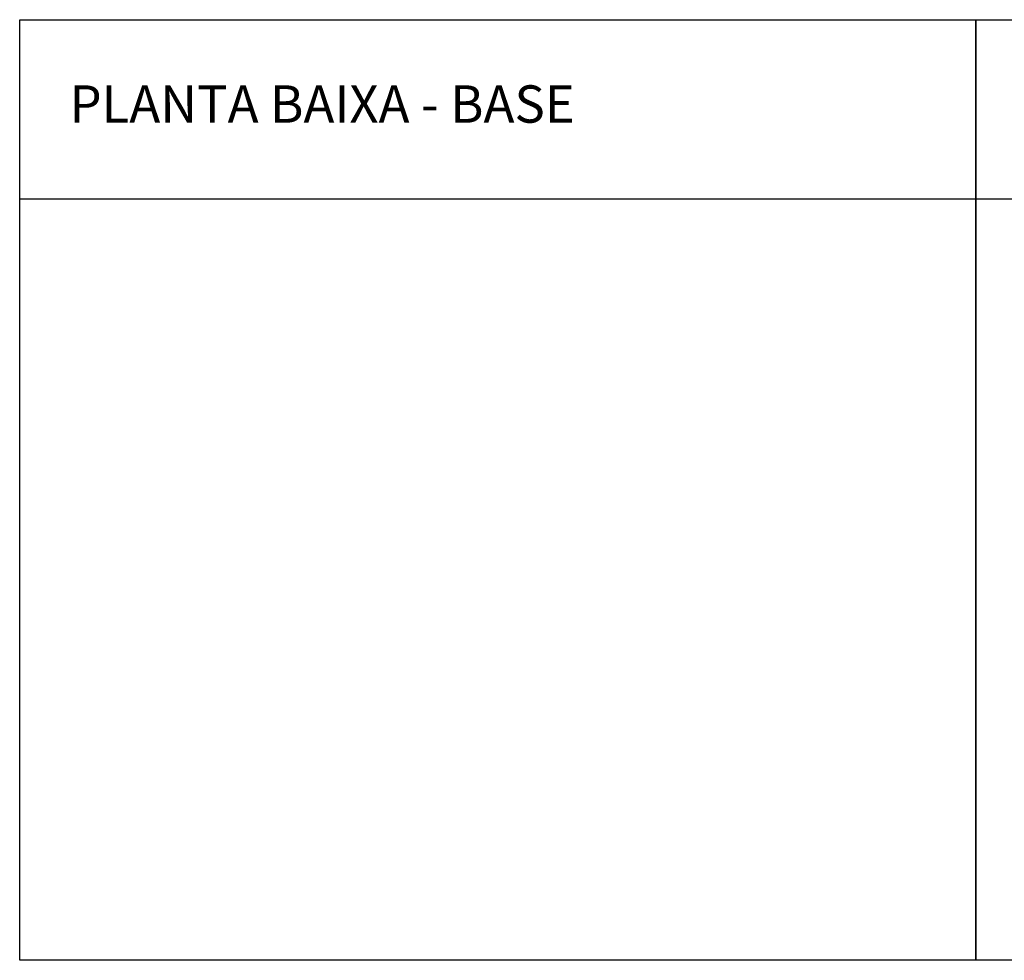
# Model space of a CAD drawing. Extents: x -98 to 248, y -55 to 13.
# Tile 1 of 117: x -98 to -27, y -55 to 13. Entities that reach past the tile are written whole.
import ezdxf

# ---------------------------------------------------------------- set-up
doc = ezdxf.new("R2010")
doc.units = 0
doc.header["$LTSCALE"] = 0.01
doc.layers.add('AUX', color=2, linetype='Continuous')
doc.styles.add('Arial', font='arial.ttf', dxfattribs={"height": 0.1})

msp = doc.modelspace()

# ---------------------------------------------------------------- linework, layer by layer
at = {"layer": 'AUX'}
for points in [[(-98.0437, 12.6966), (-28.9167, 12.6966), (-28.9167, -55.3374), (-98.0437, -55.3374)], [(-28.9167, 12.6966), (40.2103, 12.6966), (40.2103, -55.3374), (-28.9167, -55.3374)]]:
    msp.add_lwpolyline(points, close=True, dxfattribs=at)
for points in [[(-98.0437, -0.2611), (-28.9167, -0.2611)], [(-28.9167, -0.2611), (40.2103, -0.2611)]]:
    msp.add_lwpolyline(points, dxfattribs=at)

# ---------------------------------------------------------------- texts
at = {"layer": 'AUX', "insert": (-94.4496, 7.9464), "char_height": 2.7, "attachment_point": 1, "style": 'Arial'}
msp.add_mtext_dynamic_manual_height_columns('PLANTA BAIXA - BASE', width=822.997688, gutter_width=13.5, heights=[0], dxfattribs=at)

doc.saveas('drawing.dxf')
